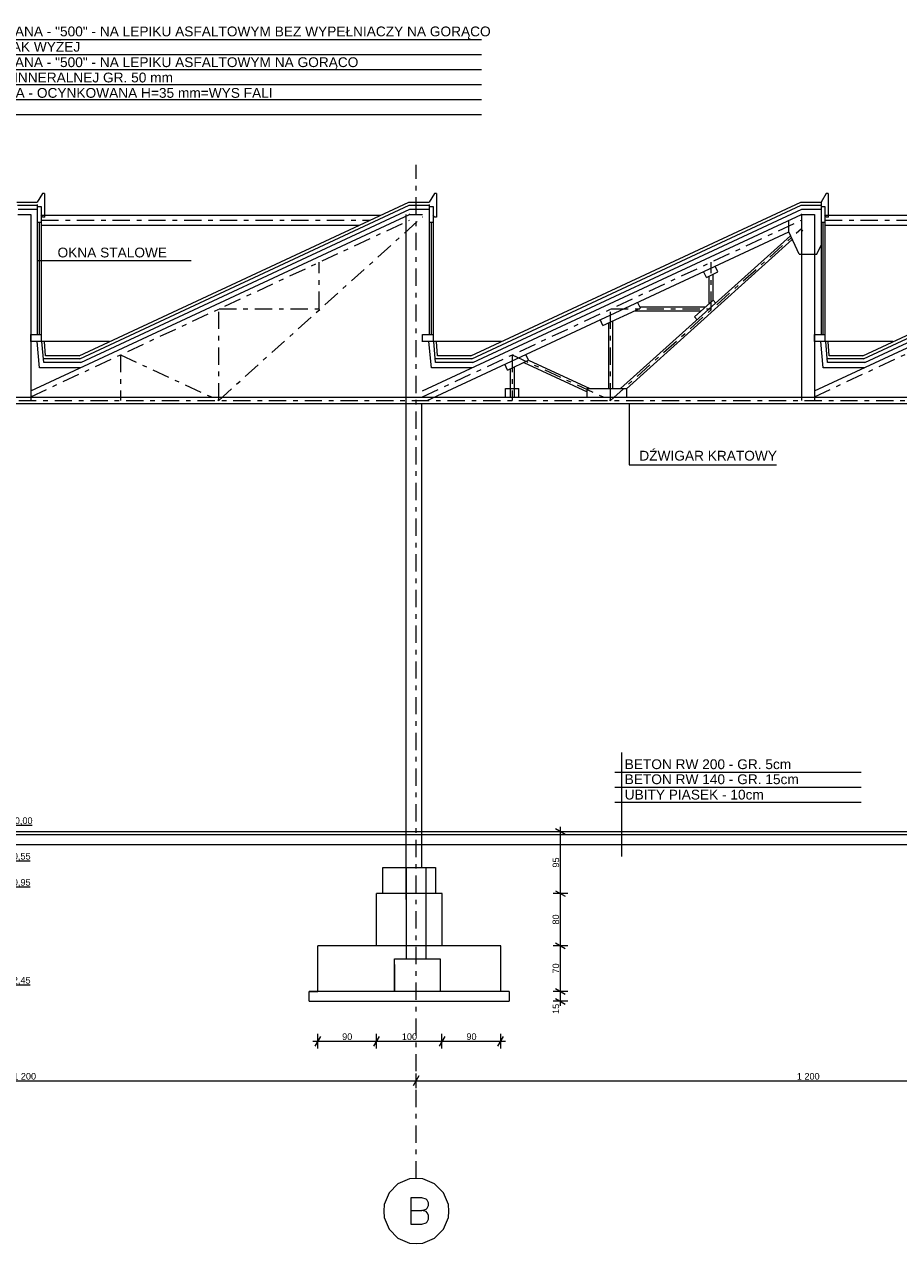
# Model space of a CAD drawing. Extents: x -382579 to -312317, y -24343 to 13401.
# Tile 2 of 9: x -374431 to -361046, y -5411 to 13264. Entities that reach past the tile are written whole.
import ezdxf

# ---------------------------------------------------------------- set-up
doc = ezdxf.new("R2010")
doc.units = 0
doc.header["$MEASUREMENT"] = 0
doc.linetypes.add('Przerywana podwójnie', pattern=[546.805537, 264.583325, -105.833328, 70.555556, -105.833328])
for name, color, linetype, lineweight in [('2D - Ogólne_Nr_Pióra__5', 5, 'Continuous', 18), ('2D - Ogólne_Nr_Pióra__6', 6, 'Continuous', 9), ('OSIE_Nr_Pióra__7', 7, 'Continuous', 18), ('Wymiarowanie - Ogólne_Nr_Pióra__4', 4, 'Continuous', 18), ('Wymiarowanie - Ogólne_Nr_Pióra__46', 46, 'Continuous', 18), ('Wymiarowanie - Ogólne_Nr_Pióra__5', 5, 'Continuous', 18), ('WYMIARY_Nr_Pióra__4', 4, 'Continuous', 18), ('WYMIARY_Nr_Pióra__5', 5, 'Continuous', 18)]:
    doc.layers.add(name, color=color, linetype=linetype, lineweight=lineweight)
doc.layers.add('Wymiarowanie - Ogólne', color=7, linetype='Continuous')
doc.layers.add('WYMIARY', color=7, linetype='Continuous')
doc.styles.add('GENERATED_STYLE_1', font='arial.ttf')
doc.styles.add('GENERATED_STYLE_2', font='txt')
doc.dimstyles.new('GENERATED_STYLE__1', dxfattribs={"dimtxt": 100, "dimasz": 114, "dimexe": 0.18, "dimexo": 0, "dimgap": 0.09, "dimtad": 1, "dimtih": 1, "dimtoh": 1, "dimdec": 0, "dimlfac": 0.1, "dimzin": 0, "dimdsep": 46, "dimtxsty": 'GENERATED_STYLE_2', "dimblk": 'ARROWHEAD_2', "dimblk1": 'ARROWHEAD_2', "dimblk2": 'ARROWHEAD_2', "dimcen": 0.09, "dimclrd": 256, "dimclre": 256, "dimclrt": 256, "dimazin": 0, "dimtfac": 1, "dimtdec": 4, "dimtmove": 0, "dimatfit": 3, "dimfxl": 1, "dimtolj": 1, "dimtzin": 0, "dimarcsym": 0})
doc.dimstyles.new('GENERATED_STYLE__2', dxfattribs={"dimtxt": 100, "dimasz": 114, "dimexe": 0.18, "dimexo": 0, "dimgap": 0.09, "dimtad": 1, "dimdec": 0, "dimlfac": 0.1, "dimzin": 0, "dimdsep": 46, "dimtxsty": 'GENERATED_STYLE_2', "dimblk": 'ARROWHEAD_2', "dimblk1": 'ARROWHEAD_2', "dimblk2": 'ARROWHEAD_2', "dimcen": 0.09, "dimclrd": 256, "dimclre": 256, "dimclrt": 256, "dimazin": 0, "dimtfac": 1, "dimtdec": 4, "dimtmove": 0, "dimatfit": 3, "dimfxl": 1, "dimtolj": 1, "dimtzin": 0, "dimarcsym": 0})

# ---------------------------------------------------------------- blocks, each defined once
blk = doc.blocks.new('*D61')
at = {"layer": 'WYMIARY_Nr_Pióra__4', "linetype": 'Continuous', "transparency": 16777216}
for p, q in [((-380502, -2918), (-380429, -2918)), ((-380386, -2843), (-380472, -2993)), ((-380429, -3031), (-380429, -2806)), ((-380429, -2918), (-368434, -2918)), ((-368390, -2843), (-368477, -2993)), ((-368434, -3031), (-368434, -2806)), ((-368434, -2918), (-356434, -2918))]:
    blk.add_line(p, q, dxfattribs=at)
at = {"layer": 'WYMIARY_Nr_Pióra__5', "transparency": 16777216, "insert": (-374602, -2798), "char_height": 100, "attachment_point": 1, "style": 'GENERATED_STYLE_1'}
blk.add_mtext('{1\xa0200}', dxfattribs=at)
blk = doc.blocks.new('ARROWHEAD_2')
at = {"linetype": 'Continuous'}
for p, q in [((0, 0), (-1, 0)), ((-0.38, -0.66), (0.38, 0.66))]:
    blk.add_line(p, q, dxfattribs=at)
blk = doc.blocks.new('*D62')
at = {"layer": 'WYMIARY_Nr_Pióra__4', "linetype": 'Continuous', "transparency": 16777216}
for p, q in [((-368390, -2843), (-368477, -2993)), ((-368434, -2918), (-356434, -2918)), ((-356390, -2843), (-356477, -2993)), ((-356434, -3031), (-356434, -2806)), ((-356434, -2918), (-344434, -2918))]:
    blk.add_line(p, q, dxfattribs=at)
at = {"layer": 'WYMIARY_Nr_Pióra__5', "transparency": 16777216, "insert": (-362604, -2798), "char_height": 100, "attachment_point": 1, "style": 'GENERATED_STYLE_1'}
blk.add_mtext('{1\xa0200}', dxfattribs=at)
blk = doc.blocks.new('*D63')
at = {"layer": 'WYMIARY_Nr_Pióra__4', "linetype": 'Continuous', "transparency": 16777216}
for p, q in [((-356390, -2843), (-356477, -2993)), ((-356434, -2918), (-344434, -2918)), ((-344390, -2843), (-344477, -2993)), ((-344434, -3031), (-344434, -2806)), ((-344434, -2918), (-332434, -2918))]:
    blk.add_line(p, q, dxfattribs=at)
at = {"layer": 'WYMIARY_Nr_Pióra__5', "transparency": 16777216, "insert": (-350604, -2798), "char_height": 100, "attachment_point": 1, "style": 'GENERATED_STYLE_1'}
blk.add_mtext('{1\xa0200}', dxfattribs=at)
blk = doc.blocks.new('*D64')
at = {"layer": 'WYMIARY_Nr_Pióra__4', "linetype": 'Continuous', "transparency": 16777216}
for p, q in [((-344390, -2843), (-344477, -2993)), ((-344434, -2918), (-332434, -2918)), ((-332390, -2843), (-332477, -2993)), ((-332434, -3031), (-332434, -2806)), ((-332434, -2918), (-320433, -2918))]:
    blk.add_line(p, q, dxfattribs=at)
at = {"layer": 'WYMIARY_Nr_Pióra__5', "transparency": 16777216, "insert": (-338604, -2798), "char_height": 100, "attachment_point": 1, "style": 'GENERATED_STYLE_1'}
blk.add_mtext('{1\xa0200}', dxfattribs=at)
blk = doc.blocks.new('*D65')
at = {"layer": 'WYMIARY_Nr_Pióra__4', "linetype": 'Continuous', "transparency": 16777216}
for p, q in [((-332390, -2843), (-332477, -2993)), ((-332434, -2918), (-320433, -2918)), ((-320477, -2993), (-320390, -2843)), ((-320433, -3031), (-320433, -2806)), ((-320433, -2918), (-320360, -2918))]:
    blk.add_line(p, q, dxfattribs=at)
at = {"layer": 'WYMIARY_Nr_Pióra__5', "transparency": 16777216, "insert": (-326604, -2798), "char_height": 100, "attachment_point": 1, "style": 'GENERATED_STYLE_1'}
blk.add_mtext('{1\xa0200}', dxfattribs=at)
blk = doc.blocks.new('*D76')
at = {"layer": 'WYMIARY_Nr_Pióra__4', "linetype": 'Continuous', "transparency": 16777216}
for p, q in [((-366224, -1548), (-366224, -848)), ((-366112, -1548), (-366337, -1548)), ((-366299, -1505), (-366149, -1591)), ((-366299, -1655), (-366149, -1741)), ((-366224, -1698), (-366224, -1548)), ((-366112, -1698), (-366337, -1698)), ((-366224, -1771), (-366224, -1698))]:
    blk.add_line(p, q, dxfattribs=at)
at = {"layer": 'WYMIARY_Nr_Pióra__5', "transparency": 16777216, "insert": (-366344, -1893), "char_height": 100, "attachment_point": 1, "rotation": 90, "style": 'GENERATED_STYLE_1'}
blk.add_mtext('{15}', dxfattribs=at)
blk = doc.blocks.new('*D77')
at = {"layer": 'WYMIARY_Nr_Pióra__4', "linetype": 'Continuous', "transparency": 16777216}
for p, q in [((-366112, -848), (-366337, -848)), ((-366299, -805), (-366149, -891)), ((-366224, -1548), (-366224, -848)), ((-366299, -1505), (-366149, -1591))]:
    blk.add_line(p, q, dxfattribs=at)
at = {"layer": 'WYMIARY_Nr_Pióra__5', "transparency": 16777216, "insert": (-366344, -1274), "char_height": 100, "attachment_point": 1, "rotation": 90, "style": 'GENERATED_STYLE_1'}
blk.add_mtext('{70}', dxfattribs=at)
blk = doc.blocks.new('*D78')
at = {"layer": 'WYMIARY_Nr_Pióra__4', "linetype": 'Continuous', "transparency": 16777216}
for p, q in [((-366224, -48), (-366224, 898)), ((-366112, -48), (-366337, -48)), ((-366299, -5), (-366149, -91)), ((-366224, -848), (-366224, -48)), ((-366112, -848), (-366337, -848)), ((-366299, -805), (-366149, -891)), ((-366224, -1548), (-366224, -848))]:
    blk.add_line(p, q, dxfattribs=at)
at = {"layer": 'WYMIARY_Nr_Pióra__5', "transparency": 16777216, "insert": (-366344, -524), "char_height": 100, "attachment_point": 1, "rotation": 90, "style": 'GENERATED_STYLE_1'}
blk.add_mtext('{80}', dxfattribs=at)
blk = doc.blocks.new('*D79')
at = {"layer": 'WYMIARY_Nr_Pióra__4', "linetype": 'Continuous', "transparency": 16777216}
for p, q in [((-366149, 855), (-366299, 941)), ((-366224, 898), (-366224, 972)), ((-366112, 898), (-366337, 898)), ((-366224, -48), (-366224, 898)), ((-366299, -5), (-366149, -91))]:
    blk.add_line(p, q, dxfattribs=at)
at = {"layer": 'WYMIARY_Nr_Pióra__5', "transparency": 16777216, "insert": (-366344, 349), "char_height": 100, "attachment_point": 1, "rotation": 90, "style": 'GENERATED_STYLE_1'}
blk.add_mtext('{95}', dxfattribs=at)
blk = doc.blocks.new('*D80')
at = {"layer": 'WYMIARY_Nr_Pióra__4', "linetype": 'Continuous', "transparency": 16777216}
for p, q in [((-369897, -2236), (-369983, -2386)), ((-369940, -2423), (-369940, -2198)), ((-368997, -2236), (-369084, -2386)), ((-370013, -2311), (-369940, -2311)), ((-369940, -2311), (-369041, -2311))]:
    blk.add_line(p, q, dxfattribs=at)
at = {"layer": 'WYMIARY_Nr_Pióra__5', "transparency": 16777216, "insert": (-369566, -2191), "char_height": 100, "attachment_point": 1, "style": 'GENERATED_STYLE_1'}
blk.add_mtext('{90}', dxfattribs=at)
blk = doc.blocks.new('*D81')
at = {"layer": 'WYMIARY_Nr_Pióra__4', "linetype": 'Continuous', "transparency": 16777216}
for p, q in [((-368997, -2236), (-369084, -2386)), ((-369041, -2423), (-369041, -2198)), ((-367993, -2236), (-368080, -2386)), ((-369940, -2311), (-369041, -2311)), ((-369041, -2311), (-368037, -2311))]:
    blk.add_line(p, q, dxfattribs=at)
at = {"layer": 'WYMIARY_Nr_Pióra__5', "transparency": 16777216, "insert": (-368652, -2191), "char_height": 100, "attachment_point": 1, "style": 'GENERATED_STYLE_1'}
blk.add_mtext('{100}', dxfattribs=at)
blk = doc.blocks.new('*D82')
at = {"layer": 'WYMIARY_Nr_Pióra__4', "linetype": 'Continuous', "transparency": 16777216}
for p, q in [((-367993, -2236), (-368080, -2386)), ((-368037, -2423), (-368037, -2198)), ((-367180, -2386), (-367094, -2236)), ((-367137, -2423), (-367137, -2198)), ((-369041, -2311), (-368037, -2311)), ((-368037, -2311), (-367137, -2311)), ((-367137, -2311), (-367064, -2311))]:
    blk.add_line(p, q, dxfattribs=at)
at = {"layer": 'WYMIARY_Nr_Pióra__5', "transparency": 16777216, "insert": (-367663, -2191), "char_height": 100, "attachment_point": 1, "style": 'GENERATED_STYLE_1'}
blk.add_mtext('{90}', dxfattribs=at)
blk = doc.blocks.new('Wymiary_357', base_point=(-374705, -1548))
at = {"layer": 'Wymiarowanie - Ogólne_Nr_Pióra__4', "linetype": 'Continuous'}
for p, q in [((-374705, 898), (-374705, 1298)), ((-374705, 898), (-374805, 998)), ((-374805, 998), (-374705, 998)), ((-374705, 998), (-374314, 998)), ((-374705, 898), (-374780, 898)), ((-374705, 898), (-374630, 898)), ((-374705, 352), (-374705, 752)), ((-374705, 352), (-374805, 452)), ((-374805, 452), (-374705, 452)), ((-374705, 452), (-374343, 452)), ((-374705, 352), (-374780, 352)), ((-374705, -48), (-374705, 352)), ((-374705, 352), (-374630, 352)), ((-374705, -48), (-374805, 52)), ((-374805, 52), (-374705, 52)), ((-374705, 52), (-374343, 52)), ((-374705, -48), (-374780, -48)), ((-374705, -48), (-374630, -48)), ((-374705, -1548), (-374705, -1148)), ((-374705, -1548), (-374805, -1448)), ((-374805, -1448), (-374705, -1448)), ((-374705, -1448), (-374343, -1448)), ((-374705, -1548), (-374780, -1548)), ((-374705, -1548), (-374630, -1548))]:
    blk.add_line(p, q, dxfattribs=at)
at = {"layer": 'Wymiarowanie - Ogólne_Nr_Pióra__5', "char_height": 100, "attachment_point": 1, "style": 'GENERATED_STYLE_1'}
for s, insert in [('{±0,00}', (-374655, 1118)), ('{-0,55}', (-374655, 572)), ('{-0,95}', (-374655, 172)), ('{-2,45}', (-374655, -1328))]:
    blk.add_mtext(s, dxfattribs=dict(at, insert=insert))

msp = doc.modelspace()

# ---------------------------------------------------------------- linework, layer by layer
at = {"layer": '2D - Ogólne_Nr_Pióra__5', "linetype": 'Przerywana podwójnie'}
for p, q in [((-368433.5, -4412.2), (-368433.5, 11110.8)), ((-371456.4, 7504.8), (-368332.4, 10317.7)), ((-374333.5, 7561.4), (-368533.5, 10266)), ((-374173.5, 10266), (-369138.9, 10266)), ((-368333.5, 7561.4), (-362533.5, 10266)), ((-365456.4, 7504.8), (-362533.5, 10136.6)), ((-362333.5, 7561.4), (-356533.5, 10266)), ((-362173.5, 10266), (-357138.9, 10266)), ((-369916.2, 8906.2), (-369916.2, 9621.2)), ((-363916.2, 8906.2), (-363916.2, 9621.2)), ((-371456.4, 7504.8), (-371456.4, 8906.2)), ((-371449.7, 8906.2), (-369916.2, 8906.2)), ((-365456.4, 7504.8), (-365456.4, 8906.2)), ((-365449.7, 8906.2), (-363916.2, 8906.2)), ((-372960.7, 8201.5), (-372960.7, 7504.8)), ((-372960.7, 8201.5), (-371456.4, 7504.8)), ((-366960.7, 8201.5), (-366960.7, 7504.8)), ((-366960.7, 8201.5), (-365456.4, 7504.8)), ((-380528.9, 7504.8), (-319993.2, 7504.8))]:
    msp.add_line(p, q, dxfattribs=at)
at = {"layer": '2D - Ogólne_Nr_Pióra__5', "linetype": 'Continuous'}
for p, q in [((-374153.5, 10673.2), (-374233.5, 10543.2)), ((-374123.5, 10673.2), (-374153.5, 10673.2)), ((-374123.5, 10673.2), (-374123.5, 10313.2)), ((-368153.5, 10673.2), (-368233.5, 10543.2)), ((-368123.5, 10673.2), (-368153.5, 10673.2)), ((-368123.5, 10673.2), (-368123.5, 10313.2)), ((-362153.5, 10673.2), (-362233.5, 10543.2)), ((-362123.5, 10673.2), (-362153.5, 10673.2)), ((-362123.5, 10673.2), (-362123.5, 10313.2)), ((-374544.5, 10543.2), (-374233.5, 10543.2)), ((-374537.9, 10493.2), (-374233.5, 10493.2)), ((-374233.5, 10503.2), (-374233.5, 8514.8)), ((-374233.5, 10473.2), (-374173.5, 10473.2)), ((-374233.5, 10473.2), (-374173.5, 10473.2)), ((-374173.5, 10473.2), (-374173.5, 8404.8)), ((-373593.5, 8188.8), (-368544.5, 10543.2)), ((-373582.4, 8140.9), (-368537.9, 10493.2)), ((-368544.5, 10543.2), (-368233.5, 10543.2)), ((-368537.9, 10493.2), (-368233.5, 10493.2)), ((-368233.5, 10503.2), (-368233.5, 8514.8)), ((-368233.5, 10473.2), (-368173.5, 10473.2)), ((-368233.5, 10473.2), (-368173.5, 10473.2)), ((-368173.5, 10473.2), (-368173.5, 8404.8)), ((-367593.5, 8188.8), (-362544.5, 10543.2)), ((-367582.4, 8140.9), (-362537.9, 10493.2)), ((-362544.5, 10543.2), (-362233.5, 10543.2)), ((-362537.9, 10493.2), (-362233.5, 10493.2)), ((-362233.5, 10543.2), (-362233.5, 8514.8)), ((-362233.5, 10473.2), (-362173.5, 10473.2)), ((-362233.5, 10473.2), (-362173.5, 10473.2)), ((-362173.5, 10473.2), (-362173.5, 8404.8)), ((-361593.5, 8188.8), (-356544.5, 10543.2)), ((-361582.4, 8140.9), (-356537.9, 10493.2)), ((-374533.5, 10353.9), (-374333.5, 10353.9)), ((-374529.1, 10433.2), (-374233.5, 10433.2)), ((-374333.5, 10353.9), (-374333.5, 7504.8)), ((-374333.5, 7649.3), (-368533.5, 10353.9)), ((-374153.5, 10312.5), (-374173.5, 10342.7)), ((-374173.5, 10340.2), (-368979.9, 10340.2)), ((-374119.3, 10312.5), (-374153.5, 10312.5)), ((-373565, 8084.9), (-368529.1, 10433.2)), ((-368583.5, -141.5), (-368583.5, 10353.9)), ((-368533.5, 10353.9), (-368333.5, 10353.9)), ((-368529.1, 10433.2), (-368233.5, 10433.2)), ((-368333.5, 7649.3), (-362533.5, 10353.9)), ((-368153.5, 10312.5), (-368173.5, 10342.7)), ((-368119.3, 10312.5), (-368153.5, 10312.5)), ((-367565, 8084.9), (-362529.1, 10433.2)), ((-362533.5, 10353.9), (-362533.5, 7504.8)), ((-362533.5, 10353.9), (-362333.5, 10353.9)), ((-362529.1, 10433.2), (-362233.5, 10433.2)), ((-362333.5, 10353.9), (-362333.5, 7504.8)), ((-362333.5, 7649.3), (-356533.5, 10353.9)), ((-362153.5, 10312.5), (-362173.5, 10342.7)), ((-362173.5, 10340.2), (-356979.9, 10340.2)), ((-362119.3, 10312.5), (-362153.5, 10312.5)), ((-361565, 8084.9), (-356529.1, 10433.2)), ((-374233.5, 10233.2), (-374173.5, 10233.2)), ((-374233.5, 10233.2), (-374173.5, 10233.2)), ((-374203.5, 10233.2), (-374203.5, 8514.8)), ((-374173.5, 10186), (-369310.5, 10186)), ((-368266.2, 7504.9), (-362728.4, 10087.2)), ((-368233.5, 10233.2), (-368173.5, 10233.2)), ((-368233.5, 10233.2), (-368173.5, 10233.2)), ((-368203.5, 10233.2), (-368203.5, 8514.8)), ((-362728.4, 10087.2), (-362728.4, 10263)), ((-362568.6, 9744.4), (-362728.4, 10087.2)), ((-362533.5, 10096.2), (-362513.4, 10114.3)), ((-362233.5, 10233.2), (-362173.5, 10233.2)), ((-362233.5, 10233.2), (-362173.5, 10233.2)), ((-362203.5, 10233.2), (-362203.5, 8514.8)), ((-362173.5, 10186), (-357310.5, 10186)), ((-365301.4, 7684.8), (-362700.3, 10026.8)), ((-365214.5, 7682.2), (-362673.8, 9969.9)), ((-362568.6, 9744.4), (-362298.4, 9744.4)), ((-362333.5, 9744.4), (-362298.4, 9744.4)), ((-362298.4, 9744.4), (-362233.5, 9883.6)), ((-363812.4, 9471.4), (-363854.7, 9562)), ((-363988.5, 9389.3), (-364030.7, 9479.9)), ((-363988.5, 9389.3), (-363812.4, 9471.4)), ((-363946.2, 8985.7), (-363946.2, 9409)), ((-363886.2, 9039.7), (-363886.2, 9437)), ((-364999.4, 8917.9), (-365041.7, 9008.5)), ((-364171.2, 8783.1), (-363886.2, 9039.7)), ((-363886.2, 9039.7), (-363846.1, 8995.1)), ((-365572.1, 8650.9), (-364999.4, 8917.9)), ((-365088.9, 8876.2), (-364067.9, 8876.2)), ((-365007.9, 8936.2), (-364001.2, 8936.2)), ((-364171.2, 8783.1), (-364131, 8738.5)), ((-365572.1, 8650.9), (-365614.3, 8741.5)), ((-365486.4, 8690.8), (-365486.4, 7684.8)), ((-365426.4, 8718.8), (-365426.4, 7684.8)), ((-374333.5, 8404.8), (-374333.5, 8514.8)), ((-374333.5, 8514.8), (-374173.5, 8514.8)), ((-373130.3, 8404.8), (-374333.5, 8404.8)), ((-373344.8, 8404.8), (-374333.5, 8404.8)), ((-374199.9, 8005), (-374236.6, 8404.8)), ((-374135.3, 8084.9), (-374162.2, 8404.8)), ((-374107.8, 8188.8), (-374122, 8404.8)), ((-367130.3, 8404.8), (-368347.4, 8404.8)), ((-368333.5, 8404.8), (-368333.5, 8514.8)), ((-368333.5, 8514.8), (-368173.5, 8514.8)), ((-368199.9, 8005), (-368236.6, 8404.8)), ((-368135.3, 8084.9), (-368162.2, 8404.8)), ((-368107.8, 8188.8), (-368122, 8404.8)), ((-362333.5, 8404.8), (-362333.5, 8514.8)), ((-362333.5, 8514.8), (-362173.5, 8514.8)), ((-361130.3, 8404.8), (-362333.5, 8404.8)), ((-361344.8, 8404.8), (-362333.5, 8404.8)), ((-362199.9, 8005), (-362236.6, 8404.8)), ((-362135.3, 8084.9), (-362162.2, 8404.8)), ((-362107.8, 8188.8), (-362122, 8404.8)), ((-373582.4, 8140.9), (-374139.7, 8140.9)), ((-373565, 8084.9), (-374135.3, 8084.9)), ((-373593.5, 8188.8), (-374107.8, 8188.8)), ((-367582.4, 8140.9), (-368140, 8140.9)), ((-367565, 8084.9), (-368135.3, 8084.9)), ((-367593.5, 8188.8), (-368107.8, 8188.8)), ((-367032.8, 7969.7), (-367075.1, 8060.3)), ((-367032.8, 7969.7), (-366713.1, 8118.8)), ((-366783, 8086.2), (-365814.5, 7637.6)), ((-366713.1, 8118.8), (-366755.4, 8209.4)), ((-366713.8, 8120.2), (-365773.7, 7684.8)), ((-361582.4, 8140.9), (-362139.7, 8140.9)), ((-361565, 8084.9), (-362135.3, 8084.9)), ((-361593.5, 8188.8), (-362107.8, 8188.8)), ((-373570.6, 8005), (-374199.9, 8005)), ((-367570.6, 8005), (-368199.9, 8005)), ((-366990.7, 7989.3), (-366990.7, 7554.8)), ((-366930.7, 8017.3), (-366930.7, 7554.8)), ((-361570.6, 8005), (-362199.9, 8005)), ((-367062.2, 7554.8), (-367062.2, 7684.8)), ((-367062.2, 7684.8), (-366859.3, 7684.8)), ((-366859.3, 7554.8), (-366859.3, 7684.8)), ((-365814.5, 7554.8), (-365814.5, 7684.8)), ((-365814.5, 7684.8), (-365214.5, 7684.8)), ((-365214.5, 7684.8), (-365214.5, 7554.8)), ((-380278.9, 7554.8), (-320143.2, 7554.8)), ((-380278.9, 7454.8), (-320293.2, 7454.8)), ((-368347.4, 352), (-368347.4, 7445.8)), ((-319863.2, 898.2), (-380468.9, 898.2)), ((-320163.2, 848.2), (-380468.9, 848.2)), ((-320163.2, 698.2), (-380468.9, 698.2)), ((-368940.5, -48), (-368940.5, 352)), ((-368940.5, 352), (-368583.5, 352)), ((-368940.5, 352), (-368136.5, 352)), ((-368583.5, 352), (-368583.5, -1048)), ((-368283.5, 352), (-368283.5, -1048)), ((-368136.5, 352), (-368136.5, -48)), ((-369040.5, -848), (-369040.5, -48)), ((-368036.5, -48), (-369040.5, -48)), ((-368036.5, -48), (-368136.5, -48)), ((-368036.5, -848), (-368036.5, -48)), ((-369940, -1548), (-369940, -848)), ((-367137, -848), (-369940, -848)), ((-367137, -1548), (-367137, -848)), ((-368763.5, -1548), (-368763.5, -1048)), ((-368763.5, -1048), (-368463.5, -1048)), ((-368463.5, -1048), (-368063.5, -1048)), ((-368063.5, -1048), (-368063.5, -1548)), ((-368763.5, -1137.4), (-368763.5, -1548)), ((-370070, -1698), (-370070, -1548)), ((-370070, -1548), (-369940, -1548)), ((-367007, -1548), (-370070, -1548)), ((-368063.5, -1548), (-368763.5, -1548)), ((-367007, -1548), (-367137, -1548)), ((-367007, -1548), (-367007, -1698)), ((-370070, -1698), (-367007, -1698))]:
    msp.add_line(p, q, dxfattribs=at)
for p in [(-368533.5, 10353.9), (-362533.5, 10353.9)]:
    msp.add_point(p, dxfattribs=at)
at = {"layer": '2D - Ogólne_Nr_Pióra__6', "linetype": 'Continuous'}
for p, q in [((-377790.4, 13033.9), (-367430.9, 13033.9)), ((-377790.4, 12803.9), (-367430.9, 12803.9)), ((-377790.4, 12573.9), (-367430.9, 12573.9)), ((-377790.4, 12343.9), (-367430.9, 12343.9)), ((-377790.4, 12113.9), (-367430.9, 12113.9)), ((-377790.4, 11883.9), (-367430.9, 11883.9)), ((-374233.5, 9646), (-371875.4, 9646)), ((-365170.3, 7454.8), (-365170.3, 6517.3)), ((-365170.3, 6517.3), (-362912.9, 6517.3)), ((-365287.6, 2111.4), (-365287.6, 518.3)), ((-365388.5, 1808.5), (-361619, 1808.5)), ((-365388.5, 1578.5), (-361619, 1578.5)), ((-365388.5, 1348.5), (-361619, 1348.5))]:
    msp.add_line(p, q, dxfattribs=at)
at = {"layer": 'OSIE_Nr_Pióra__7', "linetype": 'Continuous', "flags": 128}
for points in [[(-368930, -4914), (-368925, -5013.3), (-368846.5, -5191.2), (-368715.7, -5327.3), (-368532.8, -5405.5), (-368433.5, -5410.9), (-368328.9, -5405.5), (-368151, -5327.3), (-368015.2, -5191.2), (-367936.7, -5013.3), (-367931.4, -4914), (-367936.7, -4809.4), (-368015.2, -4631.8), (-368151, -4495.8), (-368328.9, -4417.5), (-368433.5, -4412.2), (-368532.8, -4417.5), (-368715.7, -4495.8), (-368846.5, -4631.8), (-368925, -4809.4)], [(-368511.8, -5112.6), (-368344.6, -5112.6), (-368281.7, -5091.9), (-368266, -5076.2), (-368245.3, -5034.4), (-368245.3, -4976.9), (-368266, -4940.1), (-368281.7, -4919.4), (-368344.6, -4903.7), (-368281.7, -4882.6), (-368266, -4866.9), (-368245.3, -4825.1), (-368245.3, -4788.6), (-368266, -4746.8), (-368281.7, -4731.1), (-368344.6, -4710.1), (-368511.8, -4710.1)]]:
    msp.add_lwpolyline(points, close=True, dxfattribs=at)
msp.add_lwpolyline([(-368511.8, -4903.7), (-368344.6, -4903.7)], dxfattribs=at)

# ---------------------------------------------------------------- block references
at = {"layer": 'Wymiarowanie - Ogólne', "linetype": 'Continuous'}
msp.add_blockref('Wymiary_357', (-374704.7, -1548), dxfattribs=at)

# ---------------------------------------------------------------- texts
at = {"layer": 'Wymiarowanie - Ogólne_Nr_Pióra__46', "linetype": 'Continuous', "char_height": 150, "attachment_point": 7, "style": 'GENERATED_STYLE_1'}
for s, insert in [('{PAPA ASFALTOWA POWLEKANA - "500" - NA LEPIKU ASFALTOWYM BEZ WYPEŁNIACZY NA GORĄCO}', (-377441.6, 13036.8)), ('{PAPA JUTOWA NA LEPIKU JAK WYŻEJ}', (-377441.6, 12843.8)), ('{PAPA ASFALTOWA POWLEKANA - "500" - NA LEPIKU ASFALTOWYM NA GORĄCO}', (-377441.6, 12565.4)), ('{PŁYTY TWARDE Z WEŁNY MINNERALNEJ GR. 50 mm}', (-377441.6, 12373)), ('{BLACHA STALOWA FAŁDOWA - OCYNKOWANA H=35 mm=WYS FALI}', (-377441.6, 12137.3)), ('{OKNA STALOWE}', (-373924, 9692.3)), ('{DŹWIGAR KRATOWY}', (-365015.6, 6580.5)), ('{BETON RW 200 - GR. 5cm}', (-365239.9, 1854.8)), ('{BETON RW 140 - GR. 15cm}', (-365239.9, 1624.8)), ('{UBITY PIASEK - 10cm}', (-365239.9, 1389.1))]:
    msp.add_mtext(s, dxfattribs=dict(at, insert=insert))

# ---------------------------------------------------------------- dimensions: what is measured, and where the dimension line sits
at = {"layer": 'WYMIARY', "linetype": 'Continuous'}
for p1, p2, picture, middle in [((-368036.5, -48), (-368347.4, 898.2), '*D79', (-366294.3, 424.2)), ((-367137, -848), (-368036.5, -48), '*D78', (-366294.3, -448.9)), ((-367007, -1548), (-367137, -848), '*D77', (-366294.3, -1198.9)), ((-367007, -1698), (-367007, -1548), '*D76', (-366294.3, -1818.1))]:
    dim = msp.add_linear_dim(base=(-366224.3, -1698), p1=p1, p2=p2, angle=90, dimstyle='GENERATED_STYLE__2', dxfattribs=at)
    dim.commit()
    dim.dimension.update_dxf_attribs({"geometry": picture, "text_midpoint": middle})
for base, p1, p2, picture, middle in [((-369940, -2311), (-369940, -1548), (-369040.5, -848), '*D80', (-369491.2, -2241)), ((-369940, -2311), (-369040.5, -848), (-368036.5, -848), '*D81', (-368539.9, -2241)), ((-369940, -2311), (-368036.5, -848), (-367137, -1548), '*D82', (-367587.7, -2241)), ((-380428.9, -2918.4), (-380428.9, -4412.2), (-368433.5, -4412.2), '*D61', (-374430.7, -2848.4)), ((-380428.9, -2918.4), (-368433.5, -4412.2), (-356433.5, -4412.2), '*D62', (-362433.1, -2848.4)), ((-380428.9, -2918.4), (-356433.5, -4412.2), (-344433.5, -4412.2), '*D63', (-350433.1, -2848.4)), ((-380428.9, -2918.4), (-344433.5, -4412.2), (-332433.5, -4412.2), '*D64', (-338433.1, -2848.4)), ((-380428.9, -2918.4), (-332433.5, -4412.2), (-320433.2, -4412.2), '*D65', (-326432.9, -2848.4))]:
    dim = msp.add_linear_dim(base=base, p1=p1, p2=p2, dimstyle='GENERATED_STYLE__1', dxfattribs=at)
    dim.commit()
    dim.dimension.update_dxf_attribs({"geometry": picture, "text_midpoint": middle})

doc.saveas('drawing.dxf')
